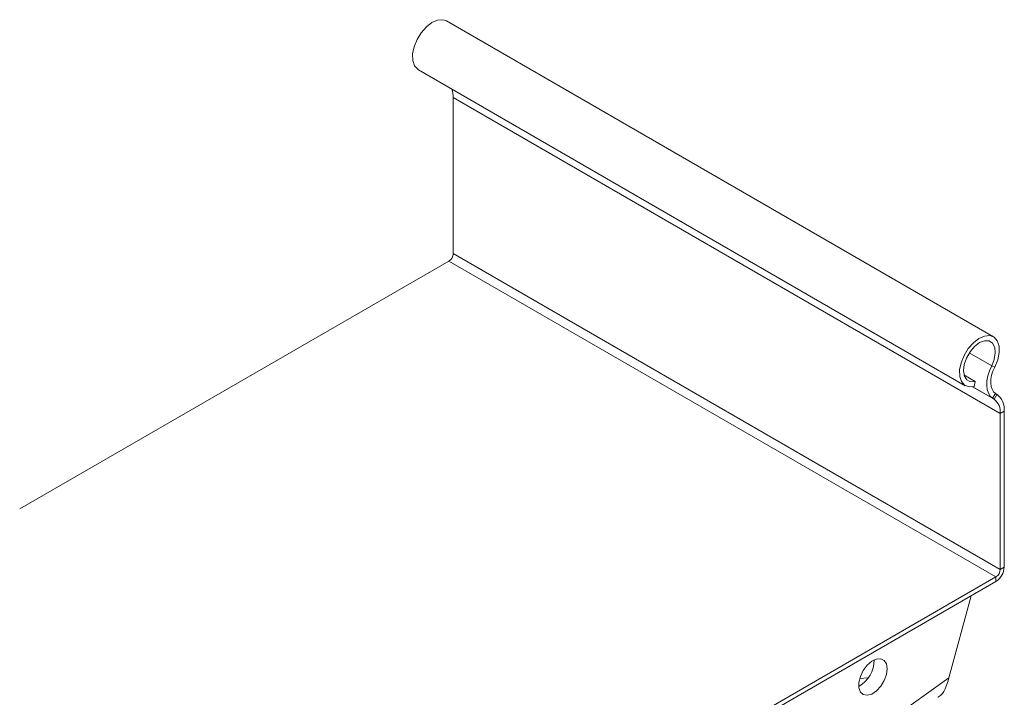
# Model space of a CAD drawing. Header units: millimetres. Extents: x -172 to 1038, y -1779 to -162.
# Tile 14 of 63: x 145 to 304, y -1381 to -1272. Entities that reach past the tile are written whole.
import ezdxf

# ---------------------------------------------------------------- set-up
doc = ezdxf.new("R2010")
doc.units = ezdxf.units.MM

msp = doc.modelspace()

# ---------------------------------------------------------------- linework, layer by layer
at = {"color": 7, "linetype": 'Continuous', "lineweight": 15}
for p, q in [((302.72, -1322.99), (214.33, -1271.97)), ((209.78, -1279.85), (298.17, -1330.88)), ((215.43, -1284.34), (303.82, -1335.36)), ((215.43, -1309.52), (215.43, -1284.34)), ((145.36, -1350.79), (214.73, -1310.75)), ((214.73, -1310.75), (303.11, -1361.77)), ((215.43, -1309.52), (303.82, -1360.55)), ((302.92, -1327.88), (302.43, -1327.69)), ((297.95, -1329.15), (299.78, -1330.2)), ((299.78, -1330.2), (299.61, -1331)), ((303.05, -1332.14), (302.59, -1332.91)), ((302.83, -1333.07), (302.59, -1332.91)), ((302.83, -1333.07), (303.29, -1332.3)), ((303.29, -1332.3), (303.05, -1332.14)), ((304.46, -1335), (303.82, -1335.36)), ((303.82, -1360.55), (303.82, -1335.36)), ((304.46, -1360.18), (304.46, -1335)), ((303.82, -1360.55), (304.46, -1360.18)), ((164.38, -1441.86), (303.11, -1361.77)), ((303.11, -1362.51), (303.11, -1361.77)), ((164.38, -1442.6), (303.11, -1362.51)), ((295.51, -1378.07), (299.09, -1364.83)), ((282.46, -1378.09), (281.11, -1378.18))]:
    msp.add_line(p, q, dxfattribs=at)
at = {"color": 8, "linetype": 'Continuous', "lineweight": 15}
for p, q in [((298.8, -1325.59), (302.43, -1327.69)), ((299.35, -1331.06), (302.83, -1333.07)), ((299.37, -1331.06), (302.59, -1332.91)), ((177.76, -1462.23), (295.51, -1378.07))]:
    msp.add_line(p, q, dxfattribs=at)
at = {"color": 7, "linetype": 'Continuous', "lineweight": 15, "flags": 128}
for points in [[(214.33, -1271.97), (213.74, -1271.77), (212.89, -1271.84), (211.98, -1272.24), (211.08, -1272.93), (210.26, -1273.87), (209.58, -1274.97), (209.1, -1276.15), (208.86, -1277.31), (208.88, -1278.36), (209.16, -1279.2), (209.68, -1279.78), (209.78, -1279.85)], [(302.92, -1327.88), (303.4, -1326.7), (303.64, -1325.54), (303.62, -1324.49), (303.34, -1323.65), (302.83, -1323.06), (302.12, -1322.8), (301.28, -1322.86), (300.37, -1323.26), (299.47, -1323.96), (298.65, -1324.9), (297.97, -1326), (297.49, -1327.18), (297.25, -1328.34), (297.27, -1329.38), (297.55, -1330.23), (298.06, -1330.81), (298.77, -1331.07), (299.61, -1331)], [(302.43, -1327.69), (302.85, -1326.63), (303.02, -1325.59), (302.93, -1324.7), (302.59, -1324.03), (302.02, -1323.66), (301.29, -1323.63), (300.48, -1323.93), (299.66, -1324.55), (298.93, -1325.4), (298.34, -1326.42), (297.98, -1327.48), (297.87, -1328.49), (298.02, -1329.34), (298.42, -1329.95), (299.02, -1330.24), (299.78, -1330.2)], [(302.59, -1332.91), (302.2, -1332.57), (301.9, -1332.1), (301.71, -1331.51), (301.64, -1330.84), (301.67, -1330.1), (301.82, -1329.3), (302.08, -1328.49), (302.43, -1327.69)], [(303.05, -1332.14), (302.73, -1331.86), (302.49, -1331.47), (302.34, -1331), (302.27, -1330.45), (302.3, -1329.84), (302.42, -1329.19), (302.63, -1328.53), (302.92, -1327.88)], [(285.54, -1376.6), (285.42, -1375.81), (285.06, -1375.25), (284.5, -1374.98), (283.81, -1375.03), (283.06, -1375.39), (282.32, -1376.03), (281.69, -1376.88), (281.22, -1377.83), (280.98, -1378.8), (280.98, -1379.67), (281.22, -1380.36), (281.69, -1380.78), (282.32, -1380.89), (283.06, -1380.68), (283.81, -1380.18), (284.5, -1379.42), (285.06, -1378.51), (285.42, -1377.54), (285.54, -1376.6)]]:
    msp.add_lwpolyline(points, dxfattribs=at)
at = {"color": 7, "linetype": 'Continuous', "lineweight": 15}
for centre, radius, start, end in [((211.88, -1284.27), 3.55, 358.8782, 21.4469), ((213.9, -1309.45), 1.54, 302.606, 357.3939), ((301.22, -1335.12), 2.61, 354.744, 51.9903), ((301.4, -1334.72), 3.07, 354.7438, 51.9906), ((301.54, -1360.05), 2.92, 302.6055, 357.3945), ((302.29, -1360.48), 1.54, 302.606, 357.3939), ((278.68, -1375.29), 4.74, 298.6991, 1.3062)]:
    msp.add_arc(centre, radius, start, end, dxfattribs=at)
msp.add_open_spline([(295.51, -1378.07), (295.34, -1378.68), (295.02, -1379.91), (294.32, -1380.94), (293.77, -1381.19), (293.74, -1381.2)], degree=3, knots=[0, 0, 0, 0, 0.484394, 0.968879, 1, 1, 1, 1], dxfattribs=at)

doc.saveas('drawing.dxf')
